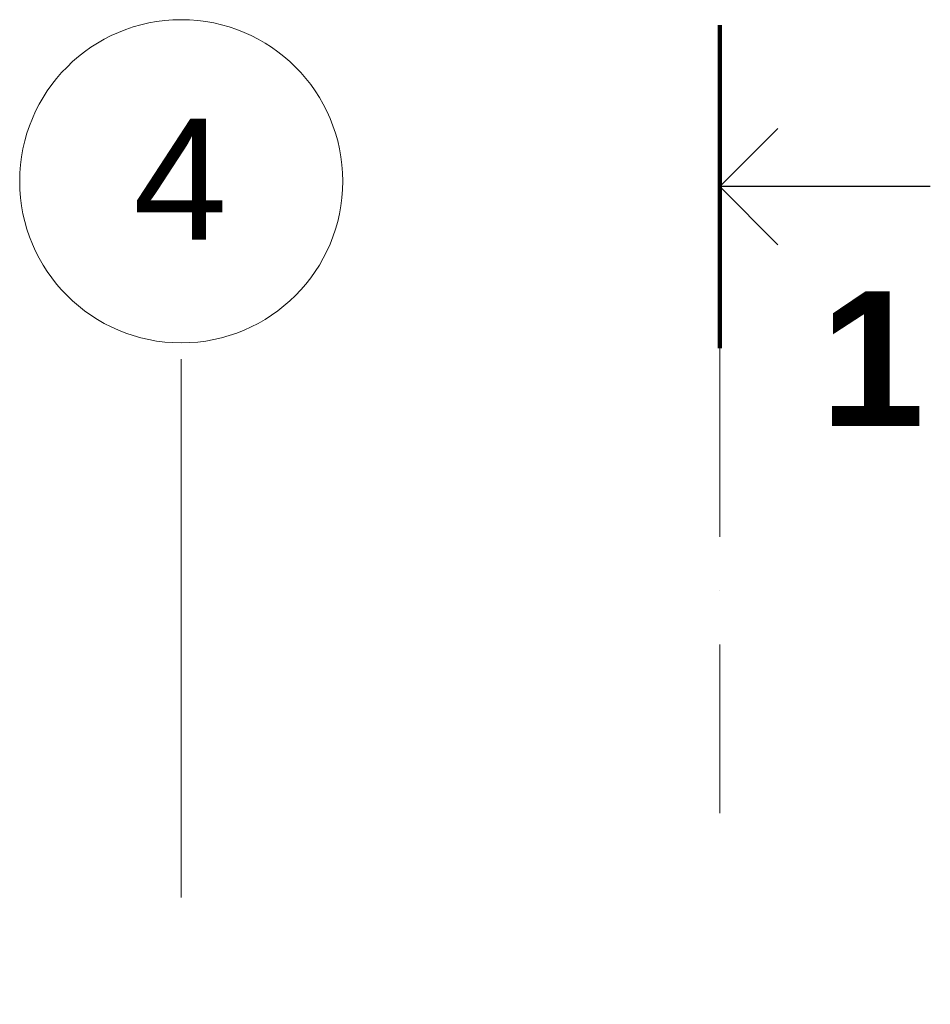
# Model space of a CAD drawing. Header units: millimetres. Extents: x 17762 to 172224, y -23587 to 40136.
# Tile 39 of 49: x 95729 to 99111, y 36480 to 40136. Entities that reach past the tile are written whole.
import ezdxf

# ---------------------------------------------------------------- set-up
doc = ezdxf.new("R2010")
doc.units = ezdxf.units.MM
doc.linetypes.add('Čerchovaná 20mm', pattern=[3000, 2000, -500, 0, -500])
doc.linetypes.add('Čerchovaná řez', pattern=[1100, 700, -200, 0, -200])
for name, color, linetype, lineweight in [('CA_OSY', 5, 'Continuous', 9), ('CA_REZYZNACKY', 1, 'Continuous', 9), ('CA_TEXT35', 62, 'Continuous', 9)]:
    doc.layers.add(name, color=color, linetype=linetype, lineweight=lineweight)
doc.styles.add('Arial_2', font='arial.ttf', dxfattribs={"height": 450})
doc.styles.add('Arial_B', font='arialbd.ttf', dxfattribs={"height": 500})

# ---------------------------------------------------------------- blocks, each defined once
blk = doc.blocks.new('Osnova - Bublina osnovy 12mm-4850-PŮDORYS 1_NP  _ vestavek V2')
at = {"layer": 'CA_TEXT35'}
blk.add_circle((0, 0), 6, dxfattribs=at)
blk = doc.blocks.new('Řez - HP_rez-422537-PŮDORYS 1_NP  _ vestavek V2')
at = {"layer": 'CA_REZYZNACKY', "lineweight": 100}
blk.add_line((-12, 0), (0, 0), dxfattribs=at)
at = {"layer": 'CA_REZYZNACKY', "lineweight": 25}
for p, q in [((-6, 0), (-8.155, -2.155)), ((-6, 0), (-3.845, -2.155)), ((-6, -7.821), (-6, 0))]:
    blk.add_line(p, q, dxfattribs=at)

msp = doc.modelspace()

# ---------------------------------------------------------------- linework, layer by layer
at = {"layer": 'CA_OSY', "linetype": 'Čerchovaná 20mm'}
msp.add_line((96328.6, 18875.4), (96328.6, 38936), dxfattribs=at)
at = {"layer": 'CA_REZYZNACKY', "linetype": 'Čerchovaná řez'}
msp.add_line((98328.6, 38916.1), (98328.6, 37190.1), dxfattribs=at)

# ---------------------------------------------------------------- block references
at = {"layer": 'CA_REZYZNACKY', "lineweight": 100, "extrusion": (0, 0, -1), "xscale": 99.99999999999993, "yscale": 99.99999999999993, "zscale": 99.99999999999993, "rotation": 270.0000000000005}
msp.add_blockref('Řez - HP_rez-422537-PŮDORYS 1_NP  _ vestavek V2', (-98328.6, 38916.1), dxfattribs=at)
at = {"layer": 'CA_TEXT35', "xscale": 99.99999999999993, "yscale": 99.99999999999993, "zscale": 99.99999999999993}
msp.add_blockref('Osnova - Bublina osnovy 12mm-4850-PŮDORYS 1_NP  _ vestavek V2', (96328.6, 39536), dxfattribs=at)

# ---------------------------------------------------------------- texts
at = {"layer": 'CA_REZYZNACKY', "insert": (98701.2, 39127.1), "char_height": 500, "width": 481.012, "attachment_point": 1, "style": 'Arial_B'}
msp.add_mtext('\\fArial|b1|i0|c238|p34|;1', dxfattribs=at)

# ---------------------------------------------------------------- next in the draw order: texts
at = {"layer": 'CA_TEXT35', "insert": (96150, 39768.6), "char_height": 450, "width": 424.894, "attachment_point": 1, "style": 'Arial_2', "bg_fill": 3, "box_fill_scale": 1.25, "bg_fill_color": 256, "bg_fill_true_color": 13158600, "bg_fill_transparency": 0}
msp.add_mtext('\\fArial|b0|i0|c238|p34|;4', dxfattribs=at)

doc.saveas('drawing.dxf')
